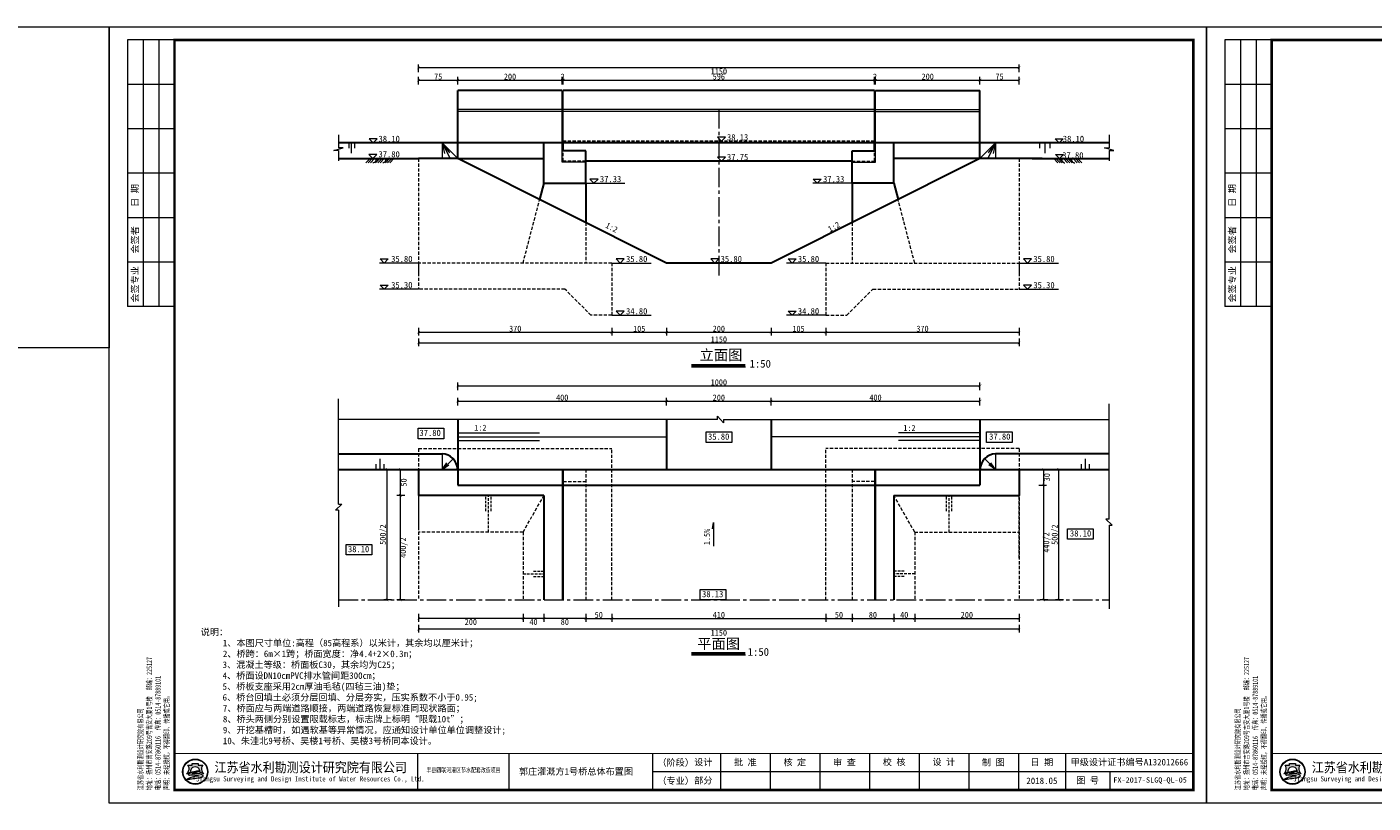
# Model space of a CAD drawing. Extents: x -27255 to 1448651, y 31034 to 8081248.
# Tile 105 of 198: x 584686 to 585202, y 3859346 to 3859644. Entities that reach past the tile are written whole.
import ezdxf
from ezdxf.enums import TextEntityAlignment as Align

# ---------------------------------------------------------------- set-up
doc = ezdxf.new("R2010")
doc.units = 0
doc.linetypes.add('CENTER2', pattern=[1.125, 0.75, -0.125, 0.125, -0.125])
doc.linetypes.add('HIDDEN', pattern=[0.375, 0.25, -0.125])
doc.layers.get('0').update_dxf_attribs({"linetype": 'CONTINUOUS'})
for name, color, linetype, lineweight in [('0.09标注线', 3, 'CONTINUOUS', 9), ('0.13填充', 8, 'CONTINUOUS', 9), ('0.13文字', 3, 'CONTINUOUS', 13), ('中粗线', 7, 'CONTINUOUS', 25), ('图框', 7, 'CONTINUOUS', 20), ('文字', 7, 'CONTINUOUS', 15), ('粗线', 7, 'CONTINUOUS', 35), ('细实线', 3, 'CONTINUOUS', 20), ('虚线', 251, 'HIDDEN', 15), ('轮廓线', 1, 'CONTINUOUS', 30)]:
    doc.layers.add(name, color=color, linetype=linetype, lineweight=lineweight)
doc.styles.add('-仿宋_GB2312', font='FangSong_GB2312.ttf')
doc.styles.add('LYJFS', font='times.ttf', dxfattribs={"width": 0.7})
doc.styles.add('仿宋', font='FangSong_GB2312.ttf', dxfattribs={"width": 0.7})
doc.styles.add('宋体', font='FangSong_GB2312.ttf')
doc.dimstyles.new('zzzz STANDARD', dxfattribs={"dimtxt": 2.3, "dimasz": 1, "dimexe": 1.25, "dimexo": 1.5, "dimgap": 0.2, "dimtad": 1, "dimdec": 0, "dimlfac": 10, "dimzin": 0, "dimdsep": 46, "dimtxsty": '-仿宋_GB2312', "dimblk": 'ARCHTICK', "dimcen": 0.09, "dimadec": 0, "dimazin": 0, "dimtfac": 1, "dimtdec": 0, "dimtix": 1, "dimtmove": 2, "dimatfit": 3, "dimfxl": 1.7, "dimfxlon": 1, "dimtolj": 1, "dimtzin": 0, "dimlwd": 9, "dimlwe": 9, "dimarcsym": 0})

# ---------------------------------------------------------------- blocks, each defined once
blk = doc.blocks.new('_ARCHTICK')
at = {"color": 0, "linetype": 'ByBlock', "const_width": 0.15}
blk.add_lwpolyline([(-0.5, -0.5), (0.5, 0.5)], dxfattribs=at)
blk = doc.blocks.new('d4trtg')
h = blk.add_hatch(color=152)
h.dxf.hatch_style = 1
h.paths.add_polyline_path([(654246.3193193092, 3899725.409078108, 1), (654149.4769673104, 3899725.409078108, 1)])
h.paths.add_polyline_path([(654244.689577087, 3899725.409078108, 1), (654151.1067095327, 3899725.409078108, 1)], flags=16)
h = blk.add_hatch(color=152)
h.dxf.hatch_style = 1
edge = h.paths.add_edge_path()
edge.add_arc((654216.7300615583, 3899701.144012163), 14.62686968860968, 43.31770961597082, 70.37003522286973)
edge.add_arc((654202.9245894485, 3899662.43781051), 55.72140833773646, 70.37003522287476, 84.52854590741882)
edge.add_arc((654197.052297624, 3899601.131590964), 117.3082280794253, 84.5285459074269, 95.17746754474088)
edge.add_arc((654198.4691254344, 3899704.113250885), 18.32576248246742, 111.7965680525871, 130.9174013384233, ccw=False)
edge.add_arc((654217.4394684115, 3899656.675769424), 69.41576698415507, 98.84274785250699, 111.79656805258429, ccw=False)
edge.add_arc((654228.1102754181, 3899588.085080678), 138.8315339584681, 95.21036804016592, 98.84274785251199, ccw=False)
edge.add_ellipse((654197.8981433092, 3899728.334977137), major_axis=(-17.7501498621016, 0), ratio=0.8776980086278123, start_angle=172.6538623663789, end_angle=176.9129867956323)
edge.add_arc((654213.8325542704, 3899624.955280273), 102.5563365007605, 88.99992913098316, 98.52267106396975)
edge.add_arc((654209.8965974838, 3899651.220285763), 75.99805588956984, 98.5226710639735, 116.8491039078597)
edge.add_arc((654181.1331357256, 3899708.041207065), 12.31168505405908, 116.8491039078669, 139.2900683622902)
edge.add_arc((654173.2830714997, 3899714.795695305), 1.955690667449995, 139.2900683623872, 263.050638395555)
edge.add_arc((654175.1158058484, 3899729.831970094), 17.10324739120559, 263.0506383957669, 272.136251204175)
edge.add_arc((654186.8001782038, 3899416.594006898), 296.3525647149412, 88.46268833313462, 92.13625120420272, ccw=False)
edge.add_arc((654193.3818121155, 3899661.833379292), 51.02489061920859, 68.07113774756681, 88.46268833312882, ccw=False)
edge.add_arc((654234.506227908, 3899496.08092722), 214.2253735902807, 95.91294384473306, 98.79521578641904)
edge.add_arc((654220.8241236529, 3899584.51078353), 124.7433113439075, 98.79521578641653, 117.8496747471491)
edge.add_arc((654806.2087627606, 3897318.850026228), 2461.597634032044, 104.7703900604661, 105.15790668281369, ccw=False)
edge.add_line((654178.6340996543, 3899699.104834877), (654170.5934602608, 3899695.844113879))
edge.add_arc((654384.3496151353, 3898723.49134639), 995.5709910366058, 100.90627282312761, 102.39834375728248, ccw=False)
edge.add_line((654195.9846486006, 3899701.080338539), (654189.8745459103, 3899699.193213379))
edge.add_arc((654166.7652083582, 3899985.305806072), 287.044347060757, 274.6177604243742, 279.6944367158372)
edge.add_arc((654207.3949546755, 3899747.472955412), 45.76599921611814, 279.694436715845, 287.6119267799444)
edge.add_arc((654216.243616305, 3899719.598572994), 16.52082853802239, 287.6119267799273, 311.5140981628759)
edge.add_arc((654225.3686800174, 3899709.289677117), 2.753471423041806, 311.5140981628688, 403.3177096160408)
edge = h.paths.add_edge_path()
edge.add_arc((654242.1391779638, 3899736.786777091), 20.67819482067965, 138.9741968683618, 204.1180883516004, ccw=False)
edge.add_line((654226.5392573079, 3899750.359920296), (654209.5567490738, 3899750.359920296))
edge.add_line((654209.5567490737, 3899750.359920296), (654209.5567490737, 3899756.23053299))
edge.add_line((654209.5567490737, 3899756.23053299), (654186.2395375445, 3899756.23053299))
edge.add_line((654186.2395375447, 3899756.23053299), (654186.2395375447, 3899750.359920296))
edge.add_line((654186.2395375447, 3899750.359920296), (654169.2570293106, 3899750.359920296))
edge.add_arc((654153.6571086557, 3899736.786777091), 20.67819482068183, -24.118088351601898, 41.0258031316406, ccw=False)
edge.add_arc((654138.2813983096, 3899743.670490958), 37.52449961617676, 314.34412131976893, 335.8819116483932, ccw=False)
edge.add_arc((654157.8406418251, 3899747.198545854), 31.08765203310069, 282.3877277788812, 290.1465811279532)
edge.add_arc((654127.1774852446, 3899830.778947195), 120.1152469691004, 290.1465811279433, 296.6495194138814)
edge.add_ellipse((654197.8981433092, 3899728.334977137), major_axis=(-17.7501498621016, 0), ratio=0.8776980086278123, start_angle=176.9129867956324, end_angle=378.37473811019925, ccw=False)
edge.add_ellipse((654197.8981433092, 3899728.334977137), major_axis=(-17.7501498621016, 0), ratio=0.8776980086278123, start_angle=172.653862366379, end_angle=176.9129867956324, ccw=False)
edge.add_ellipse((654197.8981433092, 3899728.334977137), major_axis=(-17.7501498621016, 0), ratio=0.8776980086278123, start_angle=161.6252618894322, end_angle=172.653862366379, ccw=False)
edge.add_arc((654268.6188013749, 3899830.778947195), 120.1152469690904, 243.3504805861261, 249.853418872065)
edge.add_arc((654237.9556447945, 3899747.198545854), 31.08765203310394, 249.8534188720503, 257.61227222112)
edge.add_arc((654257.5148883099, 3899743.670490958), 37.52449961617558, 204.1180883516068, 225.6558786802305, ccw=False)
at = {"lineweight": 0}
for p, q in [((653868.4004973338, 3899605.327936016), (653868.4004973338, 3902577.336202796)), ((653868.4004973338, 3902577.336202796), (658071.2404705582, 3902577.336202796)), ((658071.2404705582, 3902577.336202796), (658071.2404705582, 3899605.327936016)), ((658021.2066613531, 3899725.409078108), (655949.806960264, 3899725.409078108)), ((658071.2404705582, 3899605.327936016), (653868.4004973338, 3899605.327936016))]:
    blk.add_line(p, q, dxfattribs=at)
for p, q in [((654118.5695433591, 3902527.302393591), (653938.4478302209, 3902527.302393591)), ((653938.4478302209, 3902527.302393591), (653938.4478302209, 3901506.612685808)), ((653998.488401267, 3902527.302393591), (653998.488401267, 3901506.612685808)), ((654058.528972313, 3902527.302393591), (654058.528972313, 3901506.612685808)), ((654118.5695433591, 3902357.187442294), (653938.4478302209, 3902357.187442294)), ((654118.5695433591, 3902187.072490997), (653938.4478302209, 3902187.072490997)), ((654118.5695433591, 3902016.9575397), (653938.4478302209, 3902016.9575397)), ((654118.5695433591, 3901846.842588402), (653938.4478302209, 3901846.842588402)), ((654118.5695433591, 3901676.727637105), (653938.4478302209, 3901676.727637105)), ((654118.5695433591, 3901506.612685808), (653938.4478302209, 3901506.612685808)), ((655049.1983945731, 3899795.456410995), (655049.1983945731, 3899655.361745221)), ((655399.4350590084, 3899795.456410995), (655399.4350590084, 3899655.361745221)), ((655949.806960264, 3899795.456410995), (655949.806960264, 3899655.361745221)), ((656209.9827681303, 3899795.456410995), (656209.9827681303, 3899655.361745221)), ((656400.1112431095, 3899795.456410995), (656400.1112431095, 3899655.361745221)), ((656590.2397180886, 3899795.456410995), (656590.2397180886, 3899655.361745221)), ((656780.3681930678, 3899795.456410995), (656780.3681930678, 3899655.361745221)), ((656970.496668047, 3899795.456410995), (656970.496668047, 3899655.361745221)), ((657160.6251430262, 3899795.456410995), (657160.6251430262, 3899655.361745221)), ((657350.7536180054, 3899795.456410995), (657350.7536180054, 3899655.361745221)), ((657530.8753311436, 3899795.456410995), (657530.8753311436, 3899655.361745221)), ((657700.9902824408, 3899725.409078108), (657700.9902824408, 3899655.361745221))]:
    blk.add_line(p, q)
at = {"lineweight": 0, "const_width": 10.0067618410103}
blk.add_lwpolyline([(654118.5695433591, 3902527.302393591), (658021.2066613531, 3902527.302393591), (658021.2066613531, 3899655.361745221), (654118.5695433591, 3899655.361745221)], close=True, dxfattribs=at)
at = {"lineweight": 0, "const_width": 4.002704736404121}
blk.add_lwpolyline([(658021.2066613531, 3899795.456410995), (654118.5695433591, 3899795.456410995)], dxfattribs=at)
at = {"color": 152}
for points in [[(654215.6225359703, 3899727.495994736, 0.04157472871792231), (654198.6336295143, 3899726.379117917, 0.08013502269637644), (654175.5726574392, 3899719.025681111, 0.09823132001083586), (654171.8006163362, 3899716.071255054, 0.599439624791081), (654173.0464484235, 3899712.85437217, 0.03966424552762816), (654175.7533461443, 3899712.7406093, -0.01603031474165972), (654194.7507043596, 3899712.839904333, -0.08921046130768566), (654212.4373190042, 3899709.166529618, 0.01257694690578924), (654201.7504573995, 3899707.787257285, 0.08333285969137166), (654162.549863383, 3899694.805861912, -0.001690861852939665), (654178.6340996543, 3899699.104834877), (654170.5934602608, 3899695.844113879, -0.006510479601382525), (654195.9846486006, 3899701.080338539), (654189.8745459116, 3899699.193213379, 0.02215480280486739), (654215.101659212, 3899702.360502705, 0.03456031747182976), (654221.242295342, 3899703.852113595, 0.1046726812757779), (654227.1936927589, 3899707.227897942, 0.4234638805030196), (654227.3719977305, 3899711.178677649, 0.1185893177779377), (654221.6438736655, 3899714.920795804, 0.06185687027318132), (654208.2376153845, 3899717.905342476, 0.04649815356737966), (654186.4662944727, 3899717.961197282, -0.08362449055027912), (654191.6645458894, 3899721.128869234, -0.05658197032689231), (654206.7686614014, 3899725.266458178, -0.01585057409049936), (654215.5025964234, 3899726.342960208)], [(654181.0529832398, 3899723.423913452, -0.02838203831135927), (654168.5479460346, 3899718.013005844, -0.03386732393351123), (654164.5097554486, 3899716.834668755, 0.09425397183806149), (654172.5302050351, 3899728.337281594, 0.2921547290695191), (654169.2570293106, 3899750.359920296), (654186.2395375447, 3899750.359920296), (654186.2395375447, 3899756.23053299), (654209.5567490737, 3899756.23053299), (654209.5567490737, 3899750.359920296), (654226.5392573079, 3899750.359920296, 0.29215472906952), (654223.2660815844, 3899728.337281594, 0.09425397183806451), (654231.2865311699, 3899716.834668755, -0.03386732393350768), (654227.2483405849, 3899718.013005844, -0.02838203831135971), (654214.7433033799, 3899723.423913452)]]:
    blk.add_lwpolyline(points, format="xyb", dxfattribs=at)
for radius in [48.42117599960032, 46.79143377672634]:
    blk.add_circle((654197.8981433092, 3899725.409078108), radius, dxfattribs=at)
blk.add_arc((654217.4394684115, 3899656.675769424), 69.41576698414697, 98.8427478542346, 111.796568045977, dxfattribs=at)
for start_param, end_param in [(2.820892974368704, 6.603884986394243), (3.013378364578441, 3.087714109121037)]:
    blk.add_ellipse((654197.8981433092, 3899728.334977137), major_axis=(-17.7501498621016, 0), ratio=0.8776980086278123, start_param=start_param, end_param=end_param, dxfattribs=at)
at = {"style": '宋体'}
for s, height, width, p in [('江苏省水利勘测设计研究院有限公司', 37.52535690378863, 0.9, (654640.1952124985, 3899742.929376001)), ('丰县四联河灌区节水配套改造项目', 18.01217131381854, 0.75, (655225.535190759, 3899732.299860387)), ('Jiangsu Surveying and Design Institute of Water Resources Co., Ltd.', 20.0135236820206, 0.8, (654638.4727689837, 3899695.522921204))]:
    blk.add_text(s, height=height, dxfattribs=dict(at, width=width)).set_placement(p, align=Align.MIDDLE)
at = {"style": 'LYJFS'}
for s, p in [('（阶段）', (656038.2059940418, 3899760.432744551)), ('（专业）', (656038.2059940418, 3899690.385411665))]:
    blk.add_text(s, height=25.01690460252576, dxfattribs=at).set_placement(p, align=Align.MIDDLE_CENTER)
at = {"style": '仿宋'}
blk.add_text('2018.05', height=25.01690460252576, dxfattribs=at).set_placement((657440.8144745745, 3899690.385411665), align=Align.MIDDLE)
at = {"rotation": 90}
for s, insert, char_height, attachment_point, style in [('日 期', (653968.468115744, 3901931.900064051), 25.01690460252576, 5, '宋体'), ('会签者', (653968.468115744, 3901761.785112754), 25.01690460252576, 5, '宋体'), ('会签专业', (653968.468115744, 3901591.670161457), 25.01690460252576, 5, '宋体'), ('江苏省水利勘测设计研究院有限公司\\P地址：扬州市吉安路209号吉安大厦1号楼  邮编：225127\\P电话：0514-87860116  传真：0514-87889101\\P声明：未经授权，不得翻印、传播或它用。', (654101.5093347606, 3899654.544439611), 20.0135236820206, 7, '仿宋')]:
    blk.add_mtext(s, dxfattribs=dict(at, insert=insert, char_height=char_height, attachment_point=attachment_point, style=style))
at = {"char_height": 25.01690460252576, "attachment_point": 5, "style": '宋体'}
for s, insert in [('设计', (656143.9596908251, 3899760.432744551)), ('批 准', (656305.0470056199, 3899760.432744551)), ('核 定', (656494.550057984, 3899760.154778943)), ('审 查', (656684.609041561, 3899760.165426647)), ('校 核', (656875.0849735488, 3899760.865852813)), ('设 计', (657065.2829399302, 3899761.366681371)), ('制 图', (657254.8554836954, 3899760.211836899)), ('日 期', (657440.8144745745, 3899760.432744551)), ('甲级设计证书编号A132012666', (657776.0409962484, 3899760.432744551)), ('部分', (656143.9596908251, 3899690.385411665)), ('图 号', (657615.9328067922, 3899690.385411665))]:
    blk.add_mtext(s, dxfattribs=dict(at, insert=insert))

msp = doc.modelspace()

# ---------------------------------------------------------------- hatches: boundary and pattern name
at = {"layer": '0.13填充'}
h = msp.add_hatch(color=7, dxfattribs=at)
edge = h.paths.add_edge_path()
edge.add_ellipse((584820.0320895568, 3859593.382059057), major_axis=(-1.841655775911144e-12, -0.8768188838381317), ratio=0.9642642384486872, start_angle=280.8772955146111, end_angle=439.1227044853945)
edge.add_line((584820.8623842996, 3859593.216597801), (584819.2017948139, 3859593.216597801))
h = msp.add_hatch(color=7, dxfattribs=at)
edge = h.paths.add_edge_path()
edge.add_ellipse((584823.7510521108, 3859593.382059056), major_axis=(-1.841655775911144e-12, -0.8768188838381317), ratio=0.9642642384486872, start_angle=280.8772955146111, end_angle=439.1227044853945)
edge.add_line((584824.5813468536, 3859593.216597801), (584822.9207573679, 3859593.216597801))
h = msp.add_hatch(color=7, dxfattribs=at)
edge = h.paths.add_edge_path()
edge.add_ellipse((585082.2139969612, 3859593.382059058), major_axis=(1.841655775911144e-12, -0.8768188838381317), ratio=0.9642642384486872, start_angle=-79.12270448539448, end_angle=79.12270448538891, ccw=False)
edge.add_line((585081.3837022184, 3859593.216597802), (585083.0442917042, 3859593.216597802))
h = msp.add_hatch(color=7, dxfattribs=at)
edge = h.paths.add_edge_path()
edge.add_ellipse((585085.9329595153, 3859593.382059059), major_axis=(1.841655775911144e-12, -0.8768188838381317), ratio=0.9642642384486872, start_angle=-79.12270448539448, end_angle=79.12270448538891, ccw=False)
edge.add_line((585085.1026647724, 3859593.216597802), (585086.7632542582, 3859593.216597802))

# ---------------------------------------------------------------- linework, layer by layer
at = {"layer": '0.09标注线', "color": 7}
for p, q in [((584817.1220817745, 3859600.756386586), (584818.6618705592, 3859599.216597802)), ((584820.2016593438, 3859600.756386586), (584817.1220817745, 3859600.756386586)), ((584818.6618705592, 3859599.216597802), (584820.2016593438, 3859600.756386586)), ((584950.5719284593, 3859601.356386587), (584952.111717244, 3859599.816597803)), ((584953.6515060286, 3859601.356386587), (584950.5719284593, 3859601.356386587)), ((584952.111717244, 3859599.816597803), (584953.6515060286, 3859601.356386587)), ((585081.4783408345, 3859599.216597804), (585079.9385520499, 3859600.756386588)), ((585079.9385520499, 3859600.756386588), (585083.0181296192, 3859600.756386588)), ((585083.0181296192, 3859600.756386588), (585081.4783408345, 3859599.216597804)), ((584817.0526008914, 3859594.756386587), (584818.5923896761, 3859593.216597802)), ((584820.1321784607, 3859594.756386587), (584817.0526008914, 3859594.756386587)), ((584818.5923896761, 3859593.216597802), (584820.1321784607, 3859594.756386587)), ((584950.5719284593, 3859593.756386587), (584952.111717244, 3859592.216597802)), ((584953.6515060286, 3859593.756386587), (584950.5719284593, 3859593.756386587)), ((584952.111717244, 3859592.216597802), (584953.6515060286, 3859593.756386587)), ((585081.5478217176, 3859593.216597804), (585080.008032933, 3859594.756386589)), ((585080.008032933, 3859594.756386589), (585083.0876105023, 3859594.756386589)), ((585083.0876105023, 3859594.756386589), (585081.5478217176, 3859593.216597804)), ((584901.7109265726, 3859585.356386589), (584903.2507153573, 3859583.816597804)), ((584904.7905041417, 3859585.356386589), (584901.7109265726, 3859585.356386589)), ((584903.2507153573, 3859583.816597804), (584904.7905041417, 3859585.356386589)), ((584988.7069780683, 3859583.816597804), (584987.1671892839, 3859585.356386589)), ((584987.1671892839, 3859585.356386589), (584990.246766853, 3859585.356386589)), ((584990.246766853, 3859585.356386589), (584988.7069780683, 3859583.816597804)), ((584900.0821741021, 3859583.816597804), (584915.1217532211, 3859583.816597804)), ((585002.0821741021, 3859583.816597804), (584987.042594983, 3859583.816597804)), ((584822.8383806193, 3859553.216597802), (584821.2985918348, 3859554.756386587)), ((584821.2985918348, 3859554.756386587), (584824.378169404, 3859554.756386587)), ((584824.378169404, 3859554.756386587), (584822.8383806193, 3859553.216597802)), ((584911.7109265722, 3859554.756386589), (584913.2507153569, 3859553.216597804)), ((584914.7905041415, 3859554.756386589), (584911.7109265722, 3859554.756386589)), ((584913.2507153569, 3859553.216597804), (584914.7905041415, 3859554.756386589)), ((584947.9432296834, 3859554.756386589), (584949.4830184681, 3859553.216597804)), ((584951.0228072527, 3859554.756386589), (584947.9432296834, 3859554.756386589)), ((584949.4830184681, 3859553.216597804), (584951.0228072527, 3859554.756386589)), ((584979.1907585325, 3859553.216597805), (584977.650969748, 3859554.75638659)), ((584977.650969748, 3859554.75638659), (584980.7305473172, 3859554.75638659)), ((584980.7305473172, 3859554.75638659), (584979.1907585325, 3859553.216597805)), ((585067.7109265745, 3859554.756386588), (585069.2507153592, 3859553.216597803)), ((585070.7905041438, 3859554.756386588), (585067.7109265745, 3859554.756386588)), ((585069.2507153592, 3859553.216597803), (585070.7905041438, 3859554.756386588)), ((584836.0821740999, 3859553.216597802), (584821.0425949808, 3859553.216597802)), ((584910.0821741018, 3859553.216597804), (584925.1217532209, 3859553.216597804)), ((584992.0821741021, 3859553.216597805), (584977.042594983, 3859553.216597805)), ((585066.0821741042, 3859553.216597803), (585081.1217532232, 3859553.216597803)), ((584836.0821740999, 3859543.216597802), (584821.0425949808, 3859543.216597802)), ((584822.8383806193, 3859543.216597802), (584821.2985918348, 3859544.756386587)), ((584821.2985918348, 3859544.756386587), (584824.378169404, 3859544.756386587)), ((584824.378169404, 3859544.756386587), (584822.8383806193, 3859543.216597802)), ((585066.0821741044, 3859543.216597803), (585081.1217532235, 3859543.216597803)), ((585067.7109265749, 3859544.756386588), (585069.2507153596, 3859543.216597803)), ((585070.790504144, 3859544.756386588), (585067.7109265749, 3859544.756386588)), ((585069.2507153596, 3859543.216597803), (585070.790504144, 3859544.756386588)), ((584910.0821741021, 3859533.216597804), (584925.1217532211, 3859533.216597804)), ((584911.7109265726, 3859534.756386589), (584913.2507153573, 3859533.216597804)), ((584914.7905041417, 3859534.756386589), (584911.7109265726, 3859534.756386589)), ((584913.2507153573, 3859533.216597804), (584914.7905041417, 3859534.756386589)), ((584992.0821741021, 3859533.216597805), (584977.042594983, 3859533.216597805)), ((584979.1907585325, 3859533.216597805), (584977.650969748, 3859534.75638659)), ((584977.650969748, 3859534.75638659), (584980.7305473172, 3859534.75638659)), ((584980.7305473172, 3859534.75638659), (584979.1907585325, 3859533.216597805)), ((584835.8986460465, 3859489.981254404), (584845.6947160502, 3859489.981254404)), ((584835.8986460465, 3859485.949254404), (584835.8986460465, 3859489.981254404)), ((584845.6947160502, 3859489.981254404), (584845.6947160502, 3859485.949254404)), ((584946.228371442, 3859488.541643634), (584956.0244414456, 3859488.541643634)), ((584946.228371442, 3859484.509643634), (584946.228371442, 3859488.541643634)), ((584956.0244414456, 3859488.541643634), (584956.0244414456, 3859484.509643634)), ((585053.643390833, 3859488.541643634), (585063.4394608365, 3859488.541643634)), ((585053.643390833, 3859484.509643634), (585053.643390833, 3859488.541643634)), ((585063.4394608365, 3859488.541643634), (585063.4394608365, 3859484.509643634)), ((584845.6947160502, 3859485.949254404), (584835.8986460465, 3859485.949254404)), ((584956.0244414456, 3859484.509643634), (584946.228371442, 3859484.509643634)), ((585063.4394608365, 3859484.509643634), (585053.643390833, 3859484.509643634)), ((585084.6050571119, 3859451.476837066), (585094.4011271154, 3859451.476837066)), ((585084.6050571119, 3859447.444837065), (585084.6050571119, 3859451.476837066)), ((585094.4011271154, 3859451.476837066), (585094.4011271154, 3859447.444837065)), ((584808.3161890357, 3859445.450983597), (584818.1122590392, 3859445.450983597)), ((584808.3161890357, 3859441.418983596), (584808.3161890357, 3859445.450983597)), ((584818.1122590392, 3859445.450983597), (584818.1122590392, 3859441.418983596)), ((585094.4011271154, 3859447.444837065), (585084.6050571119, 3859447.444837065)), ((584818.1122590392, 3859441.418983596), (584808.3161890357, 3859441.418983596)), ((584943.9507734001, 3859428.225792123), (584953.7468434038, 3859428.225792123)), ((584943.9507734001, 3859424.193792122), (584943.9507734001, 3859428.225792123)), ((584953.7468434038, 3859428.225792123), (584953.7468434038, 3859424.193792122)), ((584953.7468434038, 3859424.193792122), (584943.9507734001, 3859424.193792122))]:
    msp.add_line(p, q, dxfattribs=at)
at = {"layer": '0.13填充', "color": 7, "ltscale": 0.005}
for p, q in [((584940.5448244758, 3859513.495402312), (584961.3309634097, 3859513.495402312)), ((584940.5448244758, 3859403.153599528), (584961.3309634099, 3859403.153599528))]:
    msp.add_line(p, q, dxfattribs=at)
at = {"layer": '0.13填充', "color": 7, "lineweight": 40, "ltscale": 0.005}
for p, q in [((584940.6349138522, 3859514.095199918), (584961.1786625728, 3859514.095199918)), ((584940.6349138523, 3859403.753397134), (584961.1786625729, 3859403.753397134))]:
    msp.add_line(p, q, dxfattribs=at)
at = {"layer": '0.13填充', "color": 7}
for p, q in [((584891.0821741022, 3859474.193792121), (584891.0821741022, 3859424.193792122)), ((584891.4821741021, 3859474.193792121), (584891.4821741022, 3859424.193792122)), ((585010.6821741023, 3859474.193792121), (585010.6821741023, 3859424.193792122)), ((585011.0821741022, 3859474.193792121), (585011.0821741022, 3859424.193792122))]:
    msp.add_line(p, q, dxfattribs=at)
at = {"layer": '0.13文字', "linetype": 'Continuous', "lineweight": 13}
for p, q in [((582175.0028450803, 3859643.613166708), (587865.8902504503, 3859643.613166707)), ((582175.0028450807, 3859643.613166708), (587865.8902504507, 3859643.613166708))]:
    msp.add_line(p, q, dxfattribs=at)
at = {"layer": '0.13文字', "color": 7, "linetype": 'Continuous', "lineweight": 13}
for p, q in [((584845.0821740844, 3859599.216597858), (584845.0821740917, 3859593.216597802)), ((584845.0821740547, 3859599.216597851), (584851.0821741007, 3859593.216597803)), ((584845.0821740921, 3859599.216597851), (584848.1112862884, 3859593.216597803)), ((584845.0821740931, 3859599.216597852), (584845.9932722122, 3859595.20245321)), ((584845.0821740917, 3859599.216597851), (584847.9599995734, 3859595.351983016)), ((585057.0821741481, 3859599.21659785), (585051.0821741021, 3859593.216597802)), ((585057.0821741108, 3859599.21659785), (585054.0530619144, 3859593.216597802)), ((585057.082174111, 3859599.21659785), (585054.2043486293, 3859595.351983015)), ((585057.0821741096, 3859599.216597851), (585056.1710759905, 3859595.202453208)), ((585057.0821741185, 3859599.216597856), (585057.082174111, 3859593.216597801)), ((584819.7931266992, 3859474.193792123), (584819.7931266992, 3859476.193845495)), ((584821.3104858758, 3859474.193792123), (584821.3104858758, 3859478.193792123)), ((584822.8278450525, 3859474.193792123), (584822.8278450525, 3859476.193845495)), ((584845.0823159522, 3859480.193792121), (584845.0821740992, 3859474.193792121)), ((584849.2656540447, 3859478.278990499), (584845.0821740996, 3859474.193792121)), ((584845.0821741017, 3859474.193792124), (584846.9435175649, 3859476.743021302)), ((585052.8986941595, 3859478.278990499), (585057.0821741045, 3859474.193792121)), ((585057.0821741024, 3859474.193792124), (585055.2208306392, 3859476.743021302)), ((585057.082032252, 3859480.193792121), (585057.082174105, 3859474.193792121)), ((585089.9657491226, 3859474.193792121), (585089.9657491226, 3859476.193845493)), ((585091.4831082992, 3859474.193792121), (585091.4831082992, 3859478.193792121)), ((585093.0004674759, 3859474.193792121), (585093.0004674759, 3859476.193845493)), ((584845.0821741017, 3859474.193792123), (584847.6682995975, 3859475.989494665)), ((585057.0821741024, 3859474.193792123), (585054.4960486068, 3859475.989494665))]:
    msp.add_line(p, q, dxfattribs=at)
at = {"layer": '0.13文字', "lineweight": 13}
msp.add_lwpolyline([(584523.6567509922, 3859643.613166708), (584717.5633860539, 3859643.613166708), (584717.5633860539, 3859520.724415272), (584523.6567509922, 3859520.724415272)], close=True, dxfattribs=at)
at = {"layer": '中粗线', "color": 7, "lineweight": 30}
for centre, start, end in [((584844.6833406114, 3859473.794958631), 3.56658015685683, 86.43341986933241), ((585057.4810075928, 3859473.794958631), 93.56658013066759, 176.4334198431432)]:
    msp.add_arc(centre, 6.411250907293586, start, end, dxfattribs=at)
at = {"layer": '粗线', "color": 7, "lineweight": 30}
msp.add_line((585100.5662382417, 3859599.216597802), (584805.415806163, 3859599.216597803), dxfattribs=at)
at = {"layer": '细实线', "color": 7, "lineweight": 30}
for p, q in [((584891.0821741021, 3859619.216597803), (584851.0821741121, 3859619.216597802)), ((584851.0821741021, 3859593.216597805), (584851.0821741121, 3859619.216597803)), ((585010.6821741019, 3859619.216597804), (584891.482174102, 3859619.216597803)), ((585011.0821741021, 3859619.216597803), (585051.0821740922, 3859619.216597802)), ((585051.0821741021, 3859593.216597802), (585051.0821740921, 3859619.216597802)), ((584805.4158061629, 3859593.216597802), (584836.0821741, 3859593.216597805)), ((584851.0821741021, 3859593.216597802), (584884.0821741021, 3859593.216597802)), ((585051.0821741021, 3859593.216597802), (585018.0821741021, 3859593.216597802)), ((585071.0821741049, 3859593.216597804), (585100.5662382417, 3859593.216597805)), ((584805.4271612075, 3859480.193808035), (584845.0823159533, 3859480.193839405)), ((585100.5662382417, 3859480.193805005), (585057.0820322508, 3859480.193839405)), ((584805.4271612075, 3859474.193792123), (585100.5662382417, 3859474.19379212)), ((584836.0821741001, 3859474.193792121), (584836.0821741, 3859464.193792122)), ((585066.0821741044, 3859474.193792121), (585066.0821741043, 3859464.193792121)), ((584884.0821741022, 3859464.193792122), (584836.0821741, 3859464.193792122)), ((585018.082174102, 3859464.193792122), (585066.0821741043, 3859464.193792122))]:
    msp.add_line(p, q, dxfattribs=at)
at = {"layer": '细实线', "color": 7, "lineweight": 13}
for p, q in [((584891.0821741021, 3859599.216597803), (584891.0821741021, 3859619.216597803)), ((584891.4821741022, 3859599.216597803), (584891.4821741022, 3859619.216597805)), ((585010.6821741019, 3859599.216597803), (585010.6821741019, 3859619.216597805)), ((585011.0821741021, 3859599.216597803), (585011.0821741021, 3859619.216597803)), ((584891.0821741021, 3859612.016597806), (584851.0821741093, 3859612.016597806)), ((584891.0821741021, 3859611.216597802), (584851.0821741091, 3859611.216597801)), ((585010.6821741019, 3859612.016597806), (584891.482174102, 3859612.016597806)), ((585010.6821741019, 3859611.216597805), (584891.4821741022, 3859611.216597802)), ((585011.0821741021, 3859612.016597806), (585051.0821740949, 3859612.016597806)), ((585011.0821741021, 3859611.216597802), (585051.0821740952, 3859611.216597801)), ((584805.415806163, 3859602.254942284), (584805.415806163, 3859597.350442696)), ((585100.5662382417, 3859602.254942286), (585100.5662382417, 3859597.350442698)), ((584803.6088727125, 3859596.335086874), (584807.2227396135, 3859597.350442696)), ((584805.415806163, 3859596.335086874), (584803.6088727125, 3859596.335086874)), ((584807.2227396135, 3859597.350442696), (584805.415806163, 3859597.350442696)), ((584805.415806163, 3859596.335086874), (584805.415806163, 3859592.294936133)), ((584809.3247397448, 3859599.216597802), (584809.3247397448, 3859597.216597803)), ((584810.2892745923, 3859599.216597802), (584810.2892745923, 3859595.216597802)), ((584811.4880936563, 3859599.216597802), (584811.4880936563, 3859597.216597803)), ((585073.9290491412, 3859599.216597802), (585073.9290491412, 3859597.216597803)), ((585075.9966831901, 3859599.216597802), (585075.9966831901, 3859595.216597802)), ((585077.911490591, 3859599.216597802), (585077.911490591, 3859597.216597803)), ((585098.7593047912, 3859597.350442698), (585100.5662382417, 3859597.350442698)), ((585102.3731716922, 3859596.335086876), (585098.7593047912, 3859597.350442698)), ((585100.5662382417, 3859596.335086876), (585100.5662382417, 3859592.294936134)), ((585100.5662382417, 3859596.335086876), (585102.3731716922, 3859596.335086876)), ((584805.4271612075, 3859460.91697051), (584805.4271612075, 3859501.220250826)), ((585100.5662382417, 3859455.073699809), (585100.5662382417, 3859499.22841695)), ((584950.5130665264, 3859493.277065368), (584805.4271612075, 3859493.27706537)), ((584950.5130665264, 3859493.277065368), (584950.5130665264, 3859494.531272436)), ((584952.7974463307, 3859492.037472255), (584950.5130665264, 3859494.531272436)), ((584952.7974463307, 3859493.271387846), (585100.5662382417, 3859493.271387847)), ((584952.7974463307, 3859493.271387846), (584952.7974463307, 3859492.037472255)), ((584851.0821741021, 3859488.144414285), (584882.3321741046, 3859488.144414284)), ((584851.0821741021, 3859486.708058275), (584931.0821740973, 3859486.708058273)), ((585051.0821741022, 3859486.708058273), (584971.082174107, 3859486.708058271)), ((585051.0821741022, 3859488.144414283), (585019.8321740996, 3859488.144414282)), ((584851.0821741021, 3859485.235687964), (584882.3321741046, 3859485.235687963)), ((585051.0821741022, 3859485.235687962), (585019.8321740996, 3859485.235687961)), ((584806.7174183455, 3859460.91697051), (584804.2236181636, 3859458.632590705)), ((584805.4271612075, 3859460.91697051), (584806.7174183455, 3859460.91697051)), ((584805.415806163, 3859458.632590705), (584804.2236181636, 3859458.632590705)), ((584805.415806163, 3859458.632590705), (584805.415806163, 3859421.563790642)), ((584948.5960784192, 3859451.364143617), (584949.0227621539, 3859453.835989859)), ((584949.0227621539, 3859453.835989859), (584949.0227621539, 3859444.771503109)), ((585100.5662382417, 3859455.073699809), (585099.2759811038, 3859455.073699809)), ((585099.2759811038, 3859455.073699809), (585101.7697812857, 3859452.789320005)), ((585100.5775932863, 3859452.789320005), (585101.7697812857, 3859452.789320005)), ((585100.5775932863, 3859452.789320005), (585100.5775932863, 3859420.831115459))]:
    msp.add_line(p, q, dxfattribs=at)
at = {"layer": '细实线', "color": 6, "linetype": 'CENTER2', "lineweight": 13, "ltscale": 10}
for p, q in [((584951.0821741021, 3859612.216597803), (584951.0821741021, 3859547.82916081)), ((584805.4158061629, 3859424.193792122), (585100.5775932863, 3859424.193792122))]:
    msp.add_line(p, q, dxfattribs=at)
at = {"layer": '细实线', "color": 7, "ltscale": 5}
for p, q in [((584817.4974354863, 3859593.216597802), (584815.8938539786, 3859591.613016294)), ((584818.3459636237, 3859593.216597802), (584816.7423821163, 3859591.613016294)), ((584819.1944917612, 3859593.216597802), (584817.5909102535, 3859591.613016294)), ((584821.2163980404, 3859593.216597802), (584819.6128165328, 3859591.613016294)), ((584822.0649261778, 3859593.216597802), (584820.4613446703, 3859591.613016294)), ((584822.9134543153, 3859593.216597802), (584821.3098728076, 3859591.613016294)), ((584824.9353605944, 3859593.216597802), (584823.3317790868, 3859591.613016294)), ((584825.7838887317, 3859593.216597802), (584824.1803072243, 3859591.613016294)), ((584826.6324168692, 3859593.216597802), (584825.0288353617, 3859591.613016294)), ((585079.3326322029, 3859593.216597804), (585080.9362137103, 3859591.613016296)), ((585080.1811603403, 3859593.216597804), (585081.7847418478, 3859591.613016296)), ((585081.0296884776, 3859593.216597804), (585082.6332699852, 3859591.613016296)), ((585083.0515947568, 3859593.216597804), (585084.6551762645, 3859591.613016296)), ((585083.9001228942, 3859593.216597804), (585085.5037044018, 3859591.613016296)), ((585084.7486510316, 3859593.216597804), (585086.3522325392, 3859591.613016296)), ((585086.7705573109, 3859593.216597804), (585088.3741388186, 3859591.613016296)), ((585087.6190854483, 3859593.216597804), (585089.2226669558, 3859591.613016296)), ((585088.4676135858, 3859593.216597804), (585090.0711950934, 3859591.613016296))]:
    msp.add_line(p, q, dxfattribs=at)
at = {"layer": '细实线', "color": 7, "lineweight": 30}
msp.add_lwpolyline([(585074.9614451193, 3859593.216597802), (585051.0821741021, 3859593.216597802), (584971.0821741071, 3859553.216597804), (584931.0821740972, 3859553.216597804), (584851.0821741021, 3859593.216597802), (584836.0821741, 3859593.216597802)], dxfattribs=at)
at = {"layer": '细实线', "color": 7, "lineweight": 20, "ltscale": 5}
for points, start_tangent, end_tangent in [([(584819.9954079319, 3859592.509389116), (584819.6356602, 3859592.370477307), (584819.5431652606, 3859592.216714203), (584819.4970801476, 3859592.009106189), (584819.3379891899, 3859591.8166058), (584819.0998339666, 3859591.696125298), (584818.5965908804, 3859591.613016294)], (-0.9990642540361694, 0.04325062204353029), (-0.999505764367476, -0.0314360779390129)), ([(584823.7143704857, 3859592.509389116), (584823.3546227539, 3859592.370477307), (584823.2621278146, 3859592.216714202), (584823.2160427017, 3859592.009106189), (584823.0569517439, 3859591.8166058), (584822.8187965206, 3859591.696125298), (584822.3155534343, 3859591.613016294)], (-0.9990642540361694, 0.04325062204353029), (-0.999505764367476, -0.0314360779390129)), ([(585082.2506785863, 3859592.509389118), (585082.6104263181, 3859592.370477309), (585082.7029212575, 3859592.216714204), (585082.7490063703, 3859592.009106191), (585082.9080973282, 3859591.816605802), (585083.1462525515, 3859591.6961253), (585083.6494956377, 3859591.613016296)], (0.9990642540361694, 0.04325062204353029), (0.999505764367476, -0.0314360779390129)), ([(585085.9696411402, 3859592.509389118), (585086.329388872, 3859592.370477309), (585086.4218838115, 3859592.216714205), (585086.4679689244, 3859592.009106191), (585086.6270598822, 3859591.816605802), (585086.8652151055, 3859591.6961253), (585087.3684581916, 3859591.613016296)], (0.9990642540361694, 0.04325062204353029), (0.999505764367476, -0.0314360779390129))]:
    msp.add_spline(points, degree=3, dxfattribs=dict(at, start_tangent=start_tangent, end_tangent=end_tangent))
at = {"layer": '虚线', "color": 7, "linetype": 'Continuous', "ltscale": 5}
for p, q in [((584891.0821741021, 3859596.216597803), (584891.0821741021, 3859599.216597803)), ((584891.0821741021, 3859591.816597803), (584891.0821741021, 3859596.216597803)), ((585011.0821741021, 3859596.216597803), (585011.0821741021, 3859599.216597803)), ((585011.0821741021, 3859591.816597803), (585011.0821741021, 3859596.216597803)), ((584900.0821741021, 3859591.816597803), (584891.0821741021, 3859591.816597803)), ((585002.0821741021, 3859591.816597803), (585011.0821741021, 3859591.816597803))]:
    msp.add_line(p, q, dxfattribs=at)
at = {"layer": '虚线', "color": 7, "ltscale": 5}
for p, q in [((585010.6821741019, 3859599.816597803), (584891.4821741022, 3859599.816597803)), ((584891.4821741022, 3859592.216597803), (584891.4821741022, 3859596.216597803)), ((585010.6821741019, 3859592.216597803), (585010.6821741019, 3859596.216597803)), ((584836.0821741, 3859593.216597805), (584836.0821740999, 3859549.2165978)), ((584836.0821741, 3859593.216597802), (584851.0821741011, 3859593.216597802)), ((584900.0821741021, 3859592.216597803), (584891.4821741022, 3859592.216597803)), ((585002.0821741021, 3859592.216597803), (585010.6821741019, 3859592.216597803)), ((585066.0821741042, 3859593.216597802), (585051.0821741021, 3859593.216597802)), ((585066.0821741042, 3859593.216597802), (585066.0821741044, 3859549.2165978)), ((584876.0821741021, 3859553.216597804), (584884.0821741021, 3859583.816597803)), ((584884.0821741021, 3859583.816597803), (584884.0821741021, 3859583.816597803)), ((585018.0821741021, 3859583.816597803), (585018.0821741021, 3859583.816597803)), ((585026.0821741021, 3859553.216597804), (585018.0821741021, 3859583.816597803)), ((584900.0821741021, 3859568.716597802), (584900.0821741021, 3859553.216597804)), ((585002.0821741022, 3859568.716597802), (585002.0821741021, 3859553.216597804)), ((584910.0821741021, 3859553.216597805), (584836.0821740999, 3859553.216597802)), ((584836.0821740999, 3859553.216597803), (584836.0821740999, 3859543.216597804)), ((584910.0821741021, 3859553.216597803), (584910.0821741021, 3859533.216597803)), ((584992.0821741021, 3859553.216597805), (585066.0821741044, 3859553.216597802)), ((584992.0821741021, 3859553.216597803), (584992.0821741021, 3859533.216597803)), ((585066.0821741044, 3859553.216597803), (585066.0821741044, 3859543.216597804)), ((584892.0821741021, 3859543.216597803), (584836.0821740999, 3859543.216597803)), ((584902.0821741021, 3859533.216597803), (584892.0821741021, 3859543.216597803)), ((585000.0821741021, 3859533.216597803), (585010.0821741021, 3859543.216597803)), ((585010.0821741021, 3859543.216597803), (585066.0821741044, 3859543.216597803)), ((584910.0821741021, 3859533.216597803), (584902.0821741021, 3859533.216597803)), ((584992.0821741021, 3859533.216597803), (585000.0821741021, 3859533.216597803)), ((584836.0821741, 3859482.193792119), (584910.0821741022, 3859482.193792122)), ((584836.0821741, 3859482.193792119), (584836.0821741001, 3859424.193792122)), ((584910.0821741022, 3859424.193792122), (584910.0821741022, 3859482.193792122)), ((585066.0821741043, 3859482.193792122), (584992.0821741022, 3859482.193792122)), ((584992.0821741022, 3859424.193792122), (584992.0821741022, 3859482.193792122)), ((585066.0821741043, 3859482.193792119), (585066.082174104, 3859424.193792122)), ((584900.0821741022, 3859474.193792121), (584900.0821741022, 3859424.193792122)), ((584900.0821741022, 3859474.193792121), (584900.0821741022, 3859424.193792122)), ((585002.0821741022, 3859474.193792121), (585002.0821741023, 3859424.193792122)), ((585002.0821741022, 3859474.193792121), (585002.0821741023, 3859424.193792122)), ((584891.4821741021, 3859469.593792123), (584900.0821741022, 3859469.593792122)), ((585010.6821741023, 3859469.593792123), (585002.0821741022, 3859469.593792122)), ((584836.0821741, 3859464.193792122), (584836.0821740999, 3859452.193792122)), ((584876.0821741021, 3859450.193792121), (584884.0821741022, 3859464.193792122)), ((585026.0821741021, 3859450.193792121), (585018.082174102, 3859464.193792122)), ((585066.0821741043, 3859440.193792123), (585066.0821741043, 3859464.193792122)), ((584876.0821741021, 3859450.193792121), (584836.0821740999, 3859450.193792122)), ((584876.0821741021, 3859450.193792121), (584876.0821741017, 3859424.193792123)), ((585026.0821741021, 3859450.193792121), (585026.0821741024, 3859424.193792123)), ((585026.0821741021, 3859450.193792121), (585066.0821741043, 3859450.193792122))]:
    msp.add_line(p, q, dxfattribs=at)
at = {"layer": '虚线', "color": 7, "ltscale": 4}
for p, q in [((584861.8786175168, 3859458.193792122), (584861.8786175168, 3859464.193792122)), ((584862.8604279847, 3859450.193792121), (584862.8604279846, 3859464.193792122)), ((584863.8721246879, 3859458.193792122), (584863.8721246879, 3859464.193792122)), ((585038.2922235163, 3859458.193792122), (585038.2922235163, 3859464.193792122)), ((585039.3039202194, 3859450.193792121), (585039.3039202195, 3859464.193792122)), ((585040.2857306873, 3859458.193792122), (585040.2857306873, 3859464.193792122)), ((584880.0766989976, 3859435.175602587), (584884.082174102, 3859435.175602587)), ((585022.0876492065, 3859435.175602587), (585018.0821741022, 3859435.175602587)), ((584876.0821741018, 3859434.193792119), (584884.0821741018, 3859434.19379212)), ((584880.0821741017, 3859433.182095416), (584884.0821741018, 3859433.182095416)), ((585026.0821741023, 3859434.193792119), (585018.0821741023, 3859434.19379212)), ((585022.0821741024, 3859433.182095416), (585018.0821741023, 3859433.182095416))]:
    msp.add_line(p, q, dxfattribs=at)
at = {"layer": '轮廓线', "color": 7}
for p, q in [((584884.0821741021, 3859583.816597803), (584884.0821741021, 3859599.216597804)), ((584900.0821741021, 3859596.216597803), (584891.0821741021, 3859596.216597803)), ((584891.4821741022, 3859596.216597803), (584891.4821741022, 3859599.216597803)), ((584900.0821741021, 3859583.816597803), (584900.0821741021, 3859596.216597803)), ((585002.0821741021, 3859583.816597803), (585002.0821741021, 3859596.216597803)), ((585002.0821741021, 3859596.216597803), (585011.0821741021, 3859596.216597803)), ((585010.6821741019, 3859596.216597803), (585010.6821741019, 3859599.216597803)), ((585018.0821741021, 3859583.816597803), (585018.0821741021, 3859599.216597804)), ((585002.0821741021, 3859592.216597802), (584900.0821741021, 3859592.216597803)), ((584884.0821741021, 3859583.816597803), (584882.4405556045, 3859577.537407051)), ((584884.0821741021, 3859583.816597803), (584900.0821741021, 3859583.816597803)), ((584900.0821741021, 3859583.816597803), (584900.0821741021, 3859568.716597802)), ((585018.0821741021, 3859583.816597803), (585002.0821741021, 3859583.816597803)), ((585002.0821741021, 3859583.816597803), (585002.0821741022, 3859568.716597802)), ((585018.0821741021, 3859583.816597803), (585019.7237925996, 3859577.537407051)), ((584851.0821741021, 3859493.277065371), (584851.0821741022, 3859468.193792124)), ((584931.0821740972, 3859493.277065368), (584931.0821740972, 3859474.193792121)), ((584971.0821741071, 3859493.277065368), (584971.0821741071, 3859474.193792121)), ((585051.0821741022, 3859493.277065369), (585051.0821741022, 3859468.193792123)), ((584851.0821741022, 3859468.193792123), (585051.0821741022, 3859468.193792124)), ((584851.0821741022, 3859468.193792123), (585051.0821741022, 3859468.193792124)), ((584854.082174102, 3859468.193792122), (584854.082174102, 3859468.193792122)), ((585048.0821741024, 3859468.193792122), (585048.0821741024, 3859468.193792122)), ((584884.0821741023, 3859464.193792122), (584884.0821741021, 3859424.193792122)), ((584884.0821741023, 3859464.193792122), (584884.0821741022, 3859424.193792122)), ((585018.082174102, 3859464.193792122), (585018.0821741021, 3859424.193792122)), ((585018.082174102, 3859464.193792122), (585018.0821741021, 3859424.193792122))]:
    msp.add_line(p, q, dxfattribs=at)

# ---------------------------------------------------------------- block references
at = {"layer": '图框', "xscale": 0.09999999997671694, "yscale": 0.1000000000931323, "zscale": 0.1}
for p in [(519330.7233515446, 3469385.879182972), (519751.0073487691, 3469385.879182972)]:
    msp.add_blockref('d4trtg', p, dxfattribs=at)

# ---------------------------------------------------------------- texts
at = {"layer": '0.09标注线', "color": 7, "char_height": 2.4, "width": 17.78686923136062, "attachment_point": 3, "style": '-仿宋_GB2312'}
for s, insert in [('38.10', (584828.8917982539, 3859601.966184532)), ('38.13', (584962.3416449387, 3859602.566184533)), ('38.10', (585090.9739450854, 3859601.966184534)), ('37.80', (584828.8731523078, 3859596.06663926)), ('37.75', (584962.3416449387, 3859594.966184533)), ('37.80', (585090.7531774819, 3859595.662524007)), ('37.33', (584913.6962408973, 3859586.566184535)), ('37.33', (584999.1556736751, 3859586.566184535)), ('35.80', (584833.7299948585, 3859555.966184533)), ('35.80', (584923.6962408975, 3859555.966184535)), ('35.80', (584959.9285440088, 3859555.966184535)), ('35.80', (584989.5007586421, 3859555.966184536)), ('35.80', (585079.6962408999, 3859555.966184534)), ('35.30', (584833.7299948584, 3859545.966184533)), ('35.30', (585079.6962408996, 3859545.966184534)), ('34.80', (584923.6962408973, 3859535.966184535)), ('34.80', (584989.500758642, 3859535.966184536))]:
    msp.add_mtext(s, dxfattribs=dict(at, insert=insert))
at = {"layer": '0.09标注线', "color": 7, "style": '-仿宋_GB2312'}
for insert, char_height, width, attachment_point, rotation in [((584996.6416408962, 3859569.229207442), 2.3, 13.52723162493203, 3, 28.758572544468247), ((584912.635092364, 3859566.765150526), 2.299999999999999, 13.52723162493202, 3, 332.4642977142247), ((584857.3822607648, 3859491.295444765), 2.296, 15.68078823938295, 1, 359.9999999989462), ((585021.7260070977, 3859491.203722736), 2.296, 15.68078823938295, 1, 359.9999999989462)]:
    msp.add_mtext('1:2', dxfattribs=dict(at, insert=insert, char_height=char_height, width=width, attachment_point=attachment_point, rotation=rotation))
at = {"layer": '0.09标注线', "color": 7, "lineweight": 9, "char_height": 2.4, "attachment_point": 3, "style": '-仿宋_GB2312'}
for s, insert in [('37.80', (584844.57467422, 3859489.389791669)), ('35.80', (584955.0932431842, 3859487.950180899)), ('37.80', (585062.7602788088, 3859487.950180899)), ('38.10', (585093.7130731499, 3859450.88537433)), ('38.10', (584817.1687121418, 3859444.859520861)), ('38.13', (584952.8022583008, 3859427.634329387))]:
    msp.add_mtext(s, dxfattribs=dict(at, insert=insert))
at = {"layer": '0.13文字', "color": 7, "linetype": 'Continuous', "lineweight": 13, "insert": (584942.8199518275, 3859409.448030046), "char_height": 4, "width": 38.01371816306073, "attachment_point": 1, "style": '-仿宋_GB2312'}
msp.add_mtext('平面图', dxfattribs=at)
at = {"layer": '0.13文字', "linetype": 'Continuous', "lineweight": 13, "attachment_point": 1, "style": 'LYJFS'}
for s, insert, char_height, width in [('{\\fFangSong_GB2312|b0|i0|c134|p49;\\W1;  郭庄灌溉方1号桥总体布置图}', (584871.0783224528, 3859359.746803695), 2.5, 66.66109248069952), ('{\\fFangSong_GB2312|b0|i0|c134|p49;\\W1;\\C7;FX-2017-SLGQ-QL-05}', (585102.1729303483, 3859356.265064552), 2, 41.66318280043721)]:
    msp.add_mtext(s, dxfattribs=dict(at, insert=insert, char_height=char_height, width=width))
at = {"layer": '文字', "color": 7, "style": '-仿宋_GB2312'}
for s, insert, char_height, width, attachment_point in [('立面图', (584943.7150265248, 3859520.008623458), 4, 38.01371816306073, 1), ('1:50', (584962.8434295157, 3859516.154077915), 3, 10.28954739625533, 1), (' 说明：\\P      1、本图尺寸单位:高程（85高程系）以米计，其余均以厘米计；\\P      2、桥跨：6m×1跨；桥面宽度：净4.4+2×0.3m； \\P\\pi5;{\\C256;   3、}混凝土等级：桥面板C30，其余均为C25；{\\C256;\\P   4、桥面设DN10cmPVC排水管间距300cm；\\P}   5、桥板支座采用2cm厚油毛毡(四毡三油)垫；{\\C256; \\P\\A1;   6、桥台回填土必须分层回填、分层夯实，压实系数不小于0.95;\\C7;\\P\\pi0;      7、桥面应与两端道路顺接，两端道路恢复标准同现状路面；\\P      8、桥头两侧分别设置限载标志，\\C256;标志牌上标明“限载10t”\\C7;；\\P      9、开挖基槽时，如遇软基等异常情况，应通知设计单位单位调整设计;\\P      10、朱洼北9号桥、吴楼1号桥、吴楼3号桥同本设计。\\P\\A0;\\C256;   }\\P     ', (584750.9014238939, 3859386.73871802), 2.5, 241.3669319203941, 4), ('1:50', (584962.1308461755, 3859405.801333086), 3, 10.28954739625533, 1)]:
    msp.add_mtext(s, dxfattribs=dict(at, insert=insert, char_height=char_height, width=width, attachment_point=attachment_point))
at = {"layer": '细实线', "color": 7, "lineweight": 13, "insert": (584947.7125907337, 3859451.431845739), "char_height": 2.3, "width": 19.09094640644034, "attachment_point": 9, "rotation": 90, "style": '-仿宋_GB2312'}
msp.add_mtext('1.5%', dxfattribs=at)

# ---------------------------------------------------------------- dimensions: what is measured, and where the dimension line sits
at = {"layer": '0.13文字', "color": 3, "linetype": 'Continuous', "lineweight": 13}
for base, p1, p2 in [((584836.0821741, 3859627.952085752), (585066.0821741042, 3859593.216597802), (584836.0821741, 3859593.216597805)), ((584851.0821741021, 3859623.241320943), (584836.0821741, 3859593.216597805), (584851.0821741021, 3859595.216597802)), ((584891.0821741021, 3859623.241320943), (584851.0821741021, 3859595.216597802), (584891.0821741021, 3859619.216597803)), ((584891.4821741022, 3859623.241320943), (584891.0821741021, 3859619.216597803), (584891.4821741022, 3859619.216597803)), ((585010.6821741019, 3859623.241320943), (584891.4821741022, 3859619.216597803), (585010.6821741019, 3859619.216597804)), ((585011.0821741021, 3859623.241320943), (585010.6821741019, 3859619.216597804), (585011.0821741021, 3859619.216597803)), ((585051.0821741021, 3859623.241320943), (585011.0821741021, 3859619.216597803), (585051.0821741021, 3859595.216597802)), ((585066.0821741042, 3859623.241320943), (585051.0821741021, 3859595.216597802), (585066.0821741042, 3859593.216597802)), ((584910.0821741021, 3859526.692548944), (584836.0821740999, 3859543.216597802), (584910.0821741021, 3859549.216597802)), ((584931.0821740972, 3859526.692548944), (584910.0821741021, 3859549.216597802), (584931.0821740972, 3859553.216597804)), ((584971.0821741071, 3859526.692548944), (584931.0821740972, 3859553.216597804), (584971.0821741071, 3859553.216597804)), ((584992.0821741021, 3859526.692548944), (584971.0821741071, 3859553.216597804), (584992.0821741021, 3859533.216597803)), ((585066.0821741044, 3859522.60401607), (584836.0821740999, 3859543.216597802), (585066.0821741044, 3859543.216597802)), ((585066.0821741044, 3859526.692548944), (584992.0821741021, 3859533.216597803), (585066.0821741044, 3859543.216597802)), ((585051.0821741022, 3859506.163458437), (584851.0821741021, 3859493.277065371), (585051.0821741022, 3859493.277065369)), ((584931.0821740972, 3859500.327702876), (584851.0821741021, 3859493.277065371), (584931.0821740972, 3859493.277065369)), ((584971.0821741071, 3859500.327702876), (584931.0821740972, 3859493.277065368), (584971.0821741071, 3859493.271387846)), ((585051.0821741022, 3859500.327702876), (584971.0821741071, 3859493.271387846), (585051.0821741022, 3859493.277065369)), ((584836.0821741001, 3859417.117817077), (584876.0821741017, 3859424.193792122), (584836.0821741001, 3859434.19379212)), ((584836.0821741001, 3859412.967215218), (585066.0821741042, 3859432.044793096), (584836.0821741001, 3859431.59531496)), ((584876.0821741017, 3859417.117817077), (584884.0821741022, 3859434.19379212), (584876.0821741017, 3859424.193792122)), ((584884.0821741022, 3859417.117817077), (584900.0821741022, 3859434.19379212), (584884.0821741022, 3859434.19379212)), ((584910.0821741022, 3859417.117817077), (584900.0821741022, 3859434.19379212), (584910.0821741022, 3859434.193792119)), ((584992.0821741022, 3859417.117817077), (584910.0821741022, 3859434.193792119), (584992.0821741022, 3859434.19379212)), ((585002.0821741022, 3859417.117817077), (584992.0821741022, 3859434.19379212), (585002.0821741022, 3859434.19379212)), ((585018.0821741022, 3859417.117817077), (585002.0821741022, 3859434.19379212), (585018.0821741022, 3859434.19379212)), ((585026.0821741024, 3859417.117817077), (585018.0821741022, 3859434.193792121), (585026.0821741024, 3859424.193792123)), ((585066.0821741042, 3859417.117817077), (585026.0821741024, 3859424.193792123), (585066.0821741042, 3859434.193792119))]:
    msp.add_linear_dim(base=base, p1=p1, p2=p2, dimstyle='zzzz STANDARD', override={"dimlfac": 5}, dxfattribs=at).render()
for base, p1, p2, text in [((584824.0180440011, 3859474.193792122), (584856.0821740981, 3859424.222107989), (584836.0821740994, 3859474.193792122), '500/2'), ((585081.3224567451, 3859474.193792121), (585086.0821741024, 3859424.193792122), (585066.0821741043, 3859474.193792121), '500/2'), ((585075.384775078, 3859424.193792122), (585066.0821741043, 3859468.193792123), (585086.082174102, 3859424.193792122), '440/2'), ((584829.0456896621, 3859424.222107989), (584836.0821740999, 3859464.193792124), (584856.0821740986, 3859424.222107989), '400/2')]:
    msp.add_linear_dim(base=base, p1=p1, p2=p2, angle=90, text=text, dimstyle='zzzz STANDARD', override={"dimlfac": 5}, dxfattribs=at).render()
for base, p1, p2 in [((584829.0456896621, 3859464.193792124), (584836.0821741, 3859474.193792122), (584836.0821740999, 3859464.193792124)), ((585075.3847750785, 3859468.193792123), (585066.0821741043, 3859474.193792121), (585066.0821741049, 3859468.193792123))]:
    msp.add_linear_dim(base=base, p1=p1, p2=p2, angle=90, dimstyle='zzzz STANDARD', override={"dimlfac": 5}, dxfattribs=at).render()

doc.saveas('drawing.dxf')
